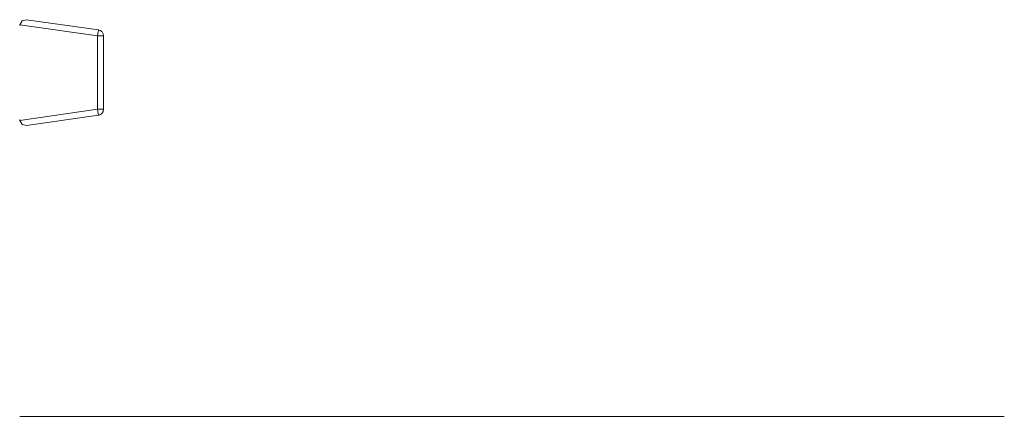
# Model space of a CAD drawing. Header units: millimetres. Extents: x 53056 to 116131, y -669674 to -625124.
# Tile 45 of 256: x 67998 to 68408, y -659404 to -659238. Entities that reach past the tile are written whole.
import ezdxf

# ---------------------------------------------------------------- set-up
doc = ezdxf.new("R2010")
doc.units = ezdxf.units.MM
doc.header["$MEASUREMENT"] = 0
doc.linetypes.add('DGN Style 1', pattern=[536.199087, 0.892178, -535.306909])
doc.layers.add('Main Cradle Tower Platform', color=7, linetype='Continuous', lineweight=0)
doc.layers.add('Tank and Accumulators', color=7, linetype='Continuous', lineweight=0)

# ---------------------------------------------------------------- blocks, each defined once
blk = doc.blocks.new('*U55')
at = {"layer": 'Main Cradle Tower Platform', "color": 7, "linetype": 'Continuous', "lineweight": 0}
blk.add_line((-16596.26, -12004.48), (-16185.79, -12004.48), dxfattribs=at)
at = {"layer": 'Tank and Accumulators', "color": 7, "linetype": 'Continuous', "lineweight": 0, "flags": 128}
for points in [[(-16563.4, -11843.15), (-16593.4, -11838.87), (-16595.26, -11839.34), (-16596.23, -11840.99), (-16596.24, -11841.1), (-16596.25, -11841.22), (-16596.26, -11841.34)], [(-16596.23, -11840.99), (-16563.76, -11845.63), (-16563.76, -11876.29), (-16562.8, -11876.29), (-16561.99, -11876.29), (-16561.45, -11876.29), (-16561.26, -11876.29), (-16561.26, -11876.29)], [(-16596.26, -11880.58), (-16596.25, -11880.69), (-16596.24, -11880.81), (-16596.23, -11880.93), (-16595.26, -11882.57), (-16593.4, -11883.05), (-16563.4, -11878.76), (-16563.18, -11878.72), (-16562.56, -11878.48), (-16562.13, -11878.15), (-16561.87, -11877.93), (-16561.72, -11877.69), (-16561.41, -11877.16), (-16561.28, -11876.58), (-16561.26, -11876.29), (-16561.26, -11845.63), (-16561.28, -11845.34), (-16561.41, -11844.75), (-16561.72, -11844.23), (-16561.87, -11843.99), (-16562.13, -11843.76), (-16562.56, -11843.43), (-16563.18, -11843.19), (-16563.4, -11843.15)], [(-16561.26, -11845.63), (-16561.45, -11845.63), (-16561.99, -11845.63), (-16562.8, -11845.63), (-16563.76, -11845.63), (-16563.62, -11844.68), (-16563.51, -11843.88), (-16563.43, -11843.34), (-16563.4, -11843.15), (-16563.4, -11843.15)], [(-16563.51, -11878.04), (-16563.51, -11878.04), (-16563.62, -11877.24), (-16563.76, -11876.29), (-16596.23, -11880.93)], [(-16563.4, -11878.76), (-16563.4, -11878.76), (-16563.43, -11878.58), (-16563.51, -11878.04)]]:
    blk.add_lwpolyline(points, dxfattribs=at)

msp = doc.modelspace()

# ---------------------------------------------------------------- block references
at = {"color": 7, "linetype": 'DGN Style 1', "lineweight": 0}
msp.add_blockref('*U55', (84593.95, -647399.35), dxfattribs=at)

doc.saveas('drawing.dxf')
